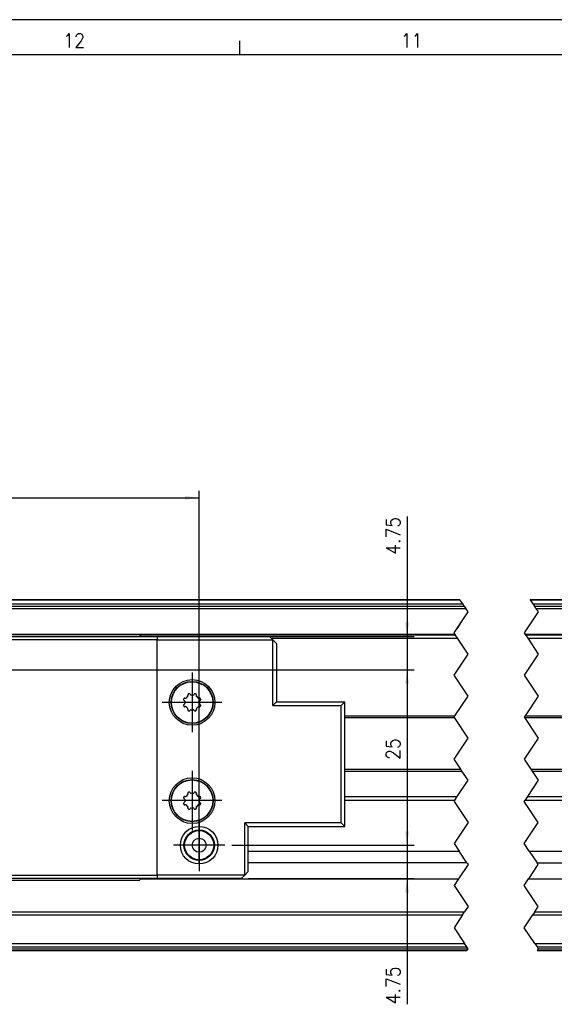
# Model space of a CAD drawing. Header units: inches. Extents: x -381 to 14628, y -418 to 176.
# Tile 8 of 36: x -105 to -29, y 35 to 176. Entities that reach past the tile are written whole.
import ezdxf

# ---------------------------------------------------------------- set-up
doc = ezdxf.new("R2010")
doc.units = ezdxf.units.IN
doc.linetypes.add('DOT_CENTER', pattern=[14, 12, -1, 0, -1])
doc.layers.add('1', color=7, linetype='Continuous')
doc.styles.add('CONVERTER_12', font='txt.shx', dxfattribs={"width": 0.9})
doc.dimstyles.new('ME10_DIM_36', dxfattribs={"dimtxt": 2, "dimasz": 2, "dimexe": 1, "dimexo": 1, "dimgap": 1, "dimtad": 1, "dimdsep": 46, "dimtxsty": 'CONVERTER_12', "dimsah": 1, "dimcen": 0.09, "dimclrd": 2, "dimclre": 2, "dimclrt": 2, "dimadec": 0, "dimazin": 0, "dimtfac": 1, "dimtdec": 4, "dimtix": 1, "dimtmove": 0, "dimatfit": 3, "dimfxl": 1, "dimtolj": 1, "dimtzin": 0, "dimarcsym": 0})
doc.dimstyles.new('ME10_DIM_37', dxfattribs={"dimtxt": 2, "dimasz": 2, "dimexe": 1, "dimexo": 1, "dimgap": 1, "dimtad": 1, "dimdsep": 46, "dimtxsty": 'CONVERTER_12', "dimsah": 1, "dimcen": 0.09, "dimclrd": 2, "dimclre": 2, "dimclrt": 2, "dimadec": 0, "dimazin": 0, "dimtfac": 1, "dimtdec": 4, "dimtix": 1, "dimtmove": 0, "dimatfit": 3, "dimfxl": 1, "dimtolj": 1, "dimtzin": 0, "dimarcsym": 0})
doc.dimstyles.new('ME10_DIM_38', dxfattribs={"dimtxt": 2, "dimasz": 2, "dimexe": 1, "dimexo": 1, "dimgap": 1, "dimtad": 1, "dimdsep": 46, "dimtxsty": 'CONVERTER_12', "dimsah": 1, "dimcen": 0.09, "dimclrd": 2, "dimclre": 2, "dimclrt": 2, "dimadec": 0, "dimazin": 0, "dimtfac": 1, "dimtdec": 4, "dimtix": 1, "dimtmove": 0, "dimatfit": 3, "dimfxl": 1, "dimtolj": 1, "dimtzin": 0, "dimarcsym": 0})
doc.dimstyles.new('ME10_DIM_39', dxfattribs={"dimtxt": 2, "dimasz": 2, "dimexe": 1, "dimexo": 1, "dimgap": 1, "dimtad": 1, "dimdsep": 46, "dimtxsty": 'CONVERTER_12', "dimsah": 1, "dimcen": 0.09, "dimclrd": 2, "dimclre": 2, "dimclrt": 2, "dimadec": 0, "dimazin": 0, "dimtfac": 1, "dimtdec": 4, "dimtix": 1, "dimtmove": 0, "dimatfit": 3, "dimfxl": 1, "dimtolj": 1, "dimtzin": 0, "dimarcsym": 0})

# ---------------------------------------------------------------- blocks, each defined once
blk = doc.blocks.new('CABEZA__67', base_point=(-162.2405752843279, 52.97385732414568))
at = {"color": 7, "linetype": 'Continuous'}
for p, q in [((-149.2394980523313, 87.72385732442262), (-85.24057528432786, 87.72385732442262)), ((-85.24057528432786, 87.22385732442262), (-149.2394980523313, 87.22385732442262)), ((-87.73842082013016, 87.97385732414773), (-106.7384208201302, 87.97385732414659)), ((-87.48842082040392, 87.72385732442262), (-87.73842082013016, 87.97385732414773)), ((-85.24057528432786, 87.72385732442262), (-85.24057528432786, 87.22385732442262)), ((-85.24057528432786, 87.72385732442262), (-69.23773089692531, 87.72385732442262)), ((-85.24057528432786, 87.22385732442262), (-68.73773089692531, 87.22385732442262)), ((-85.24057528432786, 53.72385732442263), (-85.24057528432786, 87.22385732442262)), ((-69.23773089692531, 87.72385732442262), (-68.73773089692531, 87.22385732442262)), ((-68.73773089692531, 77.90670171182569), (-68.73773089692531, 87.22385732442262)), ((-68.23773089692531, 86.72385732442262), (-68.73773089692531, 87.22385732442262)), ((-68.23773089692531, 86.72385732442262), (-68.23773089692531, 78.40670171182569)), ((-81.46207194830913, 78.75583706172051), (-81.46280437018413, 78.73932705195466)), ((-81.46280437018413, 78.73932705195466), (-81.46133952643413, 78.71712551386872)), ((-81.45276480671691, 78.79353440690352), (-81.46207194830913, 78.75583706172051)), ((-81.46133952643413, 78.71712551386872), (-81.45523601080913, 78.69207058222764)), ((-81.45523601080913, 78.69207058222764), (-81.45157390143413, 78.6819387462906)), ((-81.45157390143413, 78.6819387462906), (-81.44498210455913, 78.66846523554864)), ((-81.44498210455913, 78.66846523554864), (-81.39349172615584, 78.61283218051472)), ((-81.41641765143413, 78.8731008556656), (-81.42983456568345, 78.84889290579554)), ((-81.39867835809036, 78.89437789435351), (-81.41641765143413, 78.8731008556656)), ((-81.36881022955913, 78.91751919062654), (-81.39867835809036, 78.89437789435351)), ((-81.3090288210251, 78.55902337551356), (-81.39349172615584, 78.61283218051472)), ((-81.35001140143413, 78.92688808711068), (-81.36881022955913, 78.91751919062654)), ((-81.33438640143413, 78.93241176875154), (-81.35001140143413, 78.92688808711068)), ((-81.26014639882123, 78.93475627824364), (-81.33438640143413, 78.93241176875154)), ((-81.26014639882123, 78.93475627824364), (-81.16237353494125, 78.9130805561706)), ((-81.16237353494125, 78.9130805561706), (-81.09055729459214, 78.94032352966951)), ((-80.85704148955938, 79.1738393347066), (-80.82999187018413, 79.21422634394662)), ((-80.84854655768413, 79.41925869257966), (-80.85147423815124, 79.34342843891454)), ((-80.82979851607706, 79.24565557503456), (-80.85147423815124, 79.34342843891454)), ((-80.83902507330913, 79.44312343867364), (-80.84854655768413, 79.41925869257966)), ((-80.82559733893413, 79.46508083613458), (-80.83902507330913, 79.44312343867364)), ((-80.82999187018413, 79.21422634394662), (-80.82813923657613, 79.2305048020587)), ((-80.82813923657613, 79.2305048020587), (-80.82979851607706, 79.24565557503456)), ((-80.81119304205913, 79.4819570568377), (-80.82559733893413, 79.46508083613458)), ((-80.79874187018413, 79.4929739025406), (-80.81119304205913, 79.4819570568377)), ((-80.76561086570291, 79.51311660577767), (-80.79874187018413, 79.4929739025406)), ((-80.68350749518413, 79.54363308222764), (-80.71025236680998, 79.53604684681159)), ((-80.65605885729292, 79.5461788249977), (-80.68350749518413, 79.54363308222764)), ((-80.61856608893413, 79.54142055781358), (-80.65605885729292, 79.5461788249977)), ((-80.59879069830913, 79.53476772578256), (-80.61856608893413, 79.54142055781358)), ((-80.58365397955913, 79.5275350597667), (-80.59879069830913, 79.53476772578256)), ((-80.52955014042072, 79.4767737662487), (-80.58365397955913, 79.5275350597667)), ((-80.52955014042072, 79.4767737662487), (-80.47574133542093, 79.39231086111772)), ((-80.47574133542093, 79.39231086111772), (-80.40569589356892, 79.36079280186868)), ((-80.07545467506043, 79.36079280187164), (-80.0054092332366, 79.39231086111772)), ((-80.0054092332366, 79.39231086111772), (-79.9516004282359, 79.47677376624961)), ((-79.89590983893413, 79.5283742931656), (-79.9516004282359, 79.47677376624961)), ((-79.88248210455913, 79.53475246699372), (-79.89590983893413, 79.5283742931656)), ((-79.87247233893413, 79.53853664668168), (-79.88248210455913, 79.53475246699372)), ((-79.84732585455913, 79.54451809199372), (-79.87247233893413, 79.53853664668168)), ((-79.82510905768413, 79.54618130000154), (-79.84732585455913, 79.54451809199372)), ((-79.80850749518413, 79.54526577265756), (-79.82510905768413, 79.54618130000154)), ((-79.77089820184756, 79.53604684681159), (-79.80850749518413, 79.54526577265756)), ((-79.69131999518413, 79.49964199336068), (-79.71553970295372, 79.51311660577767)), ((-79.67005471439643, 79.48196039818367), (-79.69131999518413, 79.49964199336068)), ((-79.64688640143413, 79.4520956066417), (-79.67005471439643, 79.48196039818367)), ((-79.65135205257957, 79.24565557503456), (-79.6530113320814, 79.2305048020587)), ((-79.6530113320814, 79.2305048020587), (-79.65103679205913, 79.21422634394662)), ((-79.6296763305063, 79.34342843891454), (-79.65135205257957, 79.24565557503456)), ((-79.65103679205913, 79.21422634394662), (-79.62410907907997, 79.17383933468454)), ((-79.63760905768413, 79.43332729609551), (-79.64688640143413, 79.4520956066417)), ((-79.63199382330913, 79.41756496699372), (-79.63760905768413, 79.43332729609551)), ((-79.6296763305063, 79.34342843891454), (-79.63199382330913, 79.41756496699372)), ((-79.39059327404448, 78.94032352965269), (-79.31877703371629, 78.9130805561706)), ((-79.31877703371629, 78.9130805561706), (-79.2210041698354, 78.93475627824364)), ((-79.14517741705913, 78.9319082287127), (-79.2210041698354, 78.93475627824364)), ((-79.08765884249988, 78.61283218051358), (-79.17212174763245, 78.55902337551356)), ((-79.12125163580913, 78.92240200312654), (-79.14517741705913, 78.9319082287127)), ((-79.09927897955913, 78.90891323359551), (-79.12125163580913, 78.92240200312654)), ((-79.08243327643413, 78.89438686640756), (-79.09927897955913, 78.90891323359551)), ((-79.08765884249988, 78.61283218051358), (-79.03677897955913, 78.66690883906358)), ((-79.07144694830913, 78.88207302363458), (-79.08243327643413, 78.89438686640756)), ((-79.05131600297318, 78.84889290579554), (-79.07144694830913, 78.88207302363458)), ((-79.03677897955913, 78.66690883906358), (-79.02969890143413, 78.68196926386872)), ((-79.02969890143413, 78.68196926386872), (-79.02310710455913, 78.70186672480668)), ((-79.02090983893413, 78.76688442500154), (-79.0283857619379, 78.79353440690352)), ((-79.02310710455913, 78.70186672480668), (-79.0182537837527, 78.73934089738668)), ((-79.0182537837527, 78.73934089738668), (-79.02090983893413, 78.76688442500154)), ((-81.45816569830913, 77.9458547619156), (-81.46289678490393, 77.90837375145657)), ((-81.46289678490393, 77.90837375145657), (-81.46036296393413, 77.88082180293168)), ((-81.46036296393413, 77.88082180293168), (-81.45276480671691, 77.85418024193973)), ((-81.45157390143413, 77.96575222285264), (-81.45816569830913, 77.9458547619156)), ((-81.44424968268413, 77.98079738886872), (-81.45157390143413, 77.96575222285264)), ((-81.39349172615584, 78.03488246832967), (-81.44424968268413, 77.98079738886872)), ((-81.42983456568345, 77.79882174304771), (-81.40958171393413, 77.7656484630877)), ((-81.40958171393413, 77.7656484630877), (-81.39859538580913, 77.75333462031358)), ((-81.39859538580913, 77.75333462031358), (-81.38174968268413, 77.7387929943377)), ((-81.39349172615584, 78.03488246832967), (-81.3090288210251, 78.08869127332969)), ((-81.38174968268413, 77.7387929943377), (-81.35977702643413, 77.72531948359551)), ((-81.35977702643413, 77.72531948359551), (-81.33609538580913, 77.71581325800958)), ((-81.33609538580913, 77.71581325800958), (-81.26014639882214, 77.71295837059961)), ((-81.27663979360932, 78.49998597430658), (-81.3090288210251, 78.55902337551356)), ((-81.3090288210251, 78.08869127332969), (-81.27663979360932, 78.14772867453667)), ((-81.27751076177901, 78.4889779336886), (-81.27663979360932, 78.49998597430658)), ((-81.27663979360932, 78.14772867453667), (-81.27751076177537, 78.1587367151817)), ((-81.16237353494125, 77.73463409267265), (-81.26014639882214, 77.71295837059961)), ((-81.09055729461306, 77.70739111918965), (-81.16237353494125, 77.73463409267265)), ((-80.82999187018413, 77.43347988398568), (-80.85704148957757, 77.4738753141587)), ((-80.85147423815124, 77.3042862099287), (-80.82979851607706, 77.40205907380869)), ((-80.85147423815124, 77.3042862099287), (-80.84903483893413, 77.23015651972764)), ((-80.84903483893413, 77.23015651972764), (-80.84366374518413, 77.21439419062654)), ((-80.84366374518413, 77.21439419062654), (-80.83414226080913, 77.1956106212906)), ((-80.83414226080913, 77.1956106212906), (-80.81109585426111, 77.16575425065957)), ((-80.82813923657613, 77.41720984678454), (-80.82999187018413, 77.43347988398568)), ((-80.82979851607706, 77.40205907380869), (-80.82813923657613, 77.41720984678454)), ((-80.47574133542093, 77.25540378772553), (-80.52955014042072, 77.17094088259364)), ((-80.4056958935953, 77.28692184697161), (-80.47574133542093, 77.25540378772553)), ((-80.0054092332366, 77.25540378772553), (-80.07545467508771, 77.28692184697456)), ((-79.9516004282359, 77.17094088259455), (-80.0054092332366, 77.25540378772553)), ((-79.67007976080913, 77.16576442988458), (-79.65543132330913, 77.1826406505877)), ((-79.65543132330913, 77.1826406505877), (-79.64200358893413, 77.20458278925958)), ((-79.65103679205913, 77.43347988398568), (-79.6530113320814, 77.41720984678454)), ((-79.6530113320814, 77.41720984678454), (-79.65135205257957, 77.40205907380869)), ((-79.65135205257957, 77.40205907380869), (-79.6296763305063, 77.3042862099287)), ((-79.62410907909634, 77.47387531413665), (-79.65103679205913, 77.43347988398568)), ((-79.64200358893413, 77.20458278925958), (-79.63248210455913, 77.22844753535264)), ((-79.63248210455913, 77.22844753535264), (-79.6296763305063, 77.3042862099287)), ((-79.31877703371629, 77.73463409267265), (-79.3905932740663, 77.70739111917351)), ((-79.2210041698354, 77.71295837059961), (-79.31877703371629, 77.73463409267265)), ((-79.2210041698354, 77.71295837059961), (-79.14688640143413, 77.71530971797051)), ((-79.17212174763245, 78.55902337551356), (-79.20451077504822, 78.49998597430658)), ((-79.20451077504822, 78.49998597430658), (-79.20363980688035, 78.48897793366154)), ((-79.20363980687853, 78.15873671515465), (-79.20451077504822, 78.14772867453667)), ((-79.20451077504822, 78.14772867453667), (-79.17212174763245, 78.08869127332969)), ((-79.17212174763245, 78.08869127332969), (-79.08765884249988, 78.03488246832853)), ((-79.14688640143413, 77.71530971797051), (-79.13101726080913, 77.72083339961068)), ((-79.13101726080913, 77.72083339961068), (-79.11221843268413, 77.73020229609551)), ((-79.11221843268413, 77.73020229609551), (-79.08247221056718, 77.75333675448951)), ((-79.03604655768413, 77.97924099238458), (-79.08765884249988, 78.03488246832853)), ((-79.08247221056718, 77.75333675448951), (-79.06485515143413, 77.77462063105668)), ((-79.06485515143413, 77.77462063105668), (-79.05131600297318, 77.79882174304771)), ((-79.02969890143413, 77.96578274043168), (-79.03604655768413, 77.97924099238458)), ((-79.02579265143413, 77.95565090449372), (-79.02969890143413, 77.96578274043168)), ((-79.0283857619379, 77.85418024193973), (-79.01920085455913, 77.89188442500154)), ((-79.01993327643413, 77.93059597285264), (-79.02579265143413, 77.95565090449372)), ((-79.01822429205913, 77.90837917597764), (-79.01993327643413, 77.93059597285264)), ((-79.01920085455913, 77.89188442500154), (-79.01822429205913, 77.90837917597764)), ((-68.23773089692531, 78.40670171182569), (-68.73773089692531, 77.90670171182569)), ((-68.73773089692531, 77.90670171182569), (-58.99272974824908, 77.90670171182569)), ((-68.23773089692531, 78.40670171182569), (-58.49272974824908, 78.40670171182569)), ((-58.49272974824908, 78.40670171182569), (-58.99272974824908, 77.90670171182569)), ((-58.99272974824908, 61.14101293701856), (-58.99272974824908, 77.90670171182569)), ((-58.49272974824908, 60.64101293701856), (-58.49272974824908, 78.40670171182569)), ((-80.81109585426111, 77.16575425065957), (-80.78970866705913, 77.14807949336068)), ((-80.78970866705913, 77.14807949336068), (-80.76561086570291, 77.13459804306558)), ((-80.71025236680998, 77.11166780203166), (-80.67252116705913, 77.10244045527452)), ((-80.67252116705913, 77.10244045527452), (-80.65616374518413, 77.10154018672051)), ((-80.65616374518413, 77.10154018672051), (-80.63394694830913, 77.10318813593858)), ((-80.63394694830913, 77.10318813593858), (-80.60880046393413, 77.1091848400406)), ((-80.60880046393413, 77.1091848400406), (-80.59854655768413, 77.11295376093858)), ((-80.59854655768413, 77.11295376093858), (-80.58511882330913, 77.1193319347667)), ((-80.58511882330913, 77.1193319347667), (-80.52955014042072, 77.17094088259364)), ((-79.9516004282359, 77.17094088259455), (-79.89761882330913, 77.12018642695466)), ((-79.89761882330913, 77.12018642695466), (-79.88248210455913, 77.11293850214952)), ((-79.88248210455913, 77.11293850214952), (-79.86246257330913, 77.10628567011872)), ((-79.86246257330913, 77.10628567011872), (-79.82509171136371, 77.10153582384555)), ((-79.82509171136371, 77.10153582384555), (-79.79752116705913, 77.10408840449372)), ((-79.79752116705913, 77.10408840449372), (-79.77089820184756, 77.11166780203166)), ((-79.71553970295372, 77.13459804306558), (-79.68228679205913, 77.1547323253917)), ((-79.68228679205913, 77.1547323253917), (-79.67007976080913, 77.16576442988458)), ((-81.46207194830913, 64.75583658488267), (-81.46280437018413, 64.73932657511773)), ((-81.46280437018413, 64.73932657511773), (-81.46133952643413, 64.71712503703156)), ((-81.45276480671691, 64.79353440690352), (-81.46207194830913, 64.75583658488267)), ((-81.46133952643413, 64.71712503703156), (-81.45523601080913, 64.69207010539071)), ((-81.45523601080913, 64.69207010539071), (-81.45157390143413, 64.68193826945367)), ((-81.45157390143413, 64.68193826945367), (-81.44498210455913, 64.6684647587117)), ((-81.44498210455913, 64.6684647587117), (-81.39349172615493, 64.61283218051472)), ((-81.41641765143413, 64.87310037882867), (-81.42983456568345, 64.84889290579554)), ((-81.39867835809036, 64.89437789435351), (-81.41641765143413, 64.87310037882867)), ((-81.36881022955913, 64.9175187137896), (-81.39867835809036, 64.89437789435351)), ((-81.3090288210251, 64.55902337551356), (-81.39349172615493, 64.61283218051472)), ((-81.35001140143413, 64.92688761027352), (-81.36881022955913, 64.9175187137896)), ((-81.33438640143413, 64.9324112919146), (-81.35001140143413, 64.92688761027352)), ((-81.26014639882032, 64.93475627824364), (-81.33438640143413, 64.9324112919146)), ((-81.27663979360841, 64.49998597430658), (-81.3090288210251, 64.55902337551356)), ((-81.26014639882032, 64.93475627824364), (-81.16237353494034, 64.9130805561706)), ((-81.16237353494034, 64.9130805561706), (-81.09055729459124, 64.94032352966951)), ((-80.85704148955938, 65.1738393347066), (-80.82999187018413, 65.21422586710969)), ((-80.84854655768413, 65.41925821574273), (-80.85147423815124, 65.34342843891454)), ((-80.82979851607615, 65.24565557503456), (-80.85147423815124, 65.34342843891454)), ((-80.83902507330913, 65.4431229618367), (-80.84854655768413, 65.41925821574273)), ((-80.82559733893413, 65.46508035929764), (-80.83902507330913, 65.4431229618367)), ((-80.82999187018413, 65.21422586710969), (-80.82813923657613, 65.2305048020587)), ((-80.82813923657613, 65.2305048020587), (-80.82979851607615, 65.24565557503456)), ((-80.81119304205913, 65.48195658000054), (-80.82559733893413, 65.46508035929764)), ((-80.79874187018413, 65.49297342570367), (-80.81119304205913, 65.48195658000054)), ((-80.765610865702, 65.51311660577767), (-80.79874187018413, 65.49297342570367)), ((-80.68350749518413, 65.54363260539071), (-80.71025236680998, 65.53604684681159)), ((-80.65605885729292, 65.5461788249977), (-80.68350749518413, 65.54363260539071)), ((-80.61856608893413, 65.54142008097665), (-80.65605885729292, 65.5461788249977)), ((-80.59879069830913, 65.53476724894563), (-80.61856608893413, 65.54142008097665)), ((-80.58365397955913, 65.52753458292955), (-80.59879069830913, 65.53476724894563)), ((-80.52955014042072, 65.4767737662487), (-80.58365397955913, 65.52753458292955)), ((-80.52955014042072, 65.4767737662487), (-80.47574133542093, 65.39231086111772)), ((-80.47574133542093, 65.39231086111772), (-80.40569589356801, 65.36079280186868)), ((-80.07545467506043, 65.36079280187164), (-80.0054092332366, 65.39231086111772)), ((-80.0054092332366, 65.39231086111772), (-79.951600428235, 65.47677376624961)), ((-79.89590983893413, 65.52837381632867), (-79.951600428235, 65.47677376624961)), ((-79.88248210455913, 65.53475199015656), (-79.89590983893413, 65.52837381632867)), ((-79.87247233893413, 65.53853616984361), (-79.88248210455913, 65.53475199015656)), ((-79.84732585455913, 65.54451761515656), (-79.87247233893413, 65.53853616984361)), ((-79.82510905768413, 65.5461808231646), (-79.84732585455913, 65.54451761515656)), ((-79.80850749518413, 65.54526529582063), (-79.82510905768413, 65.5461808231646)), ((-79.77089820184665, 65.53604684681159), (-79.80850749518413, 65.54526529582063)), ((-79.69131999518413, 65.49964151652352), (-79.71553970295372, 65.51311660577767)), ((-79.67005471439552, 65.48196039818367), (-79.69131999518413, 65.49964151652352)), ((-79.64688640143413, 65.45209512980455), (-79.67005471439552, 65.48196039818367)), ((-79.65135205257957, 65.24565557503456), (-79.6530113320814, 65.2305048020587)), ((-79.6530113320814, 65.2305048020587), (-79.65103679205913, 65.21422586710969)), ((-79.62967633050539, 65.34342843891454), (-79.65135205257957, 65.24565557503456)), ((-79.65103679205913, 65.21422586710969), (-79.62410907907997, 65.17383933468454)), ((-79.63760905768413, 65.43332681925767), (-79.64688640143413, 65.45209512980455)), ((-79.63199382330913, 65.41756449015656), (-79.63760905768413, 65.43332681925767)), ((-79.62967633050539, 65.34342843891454), (-79.63199382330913, 65.41756449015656)), ((-79.39059327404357, 64.94032352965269), (-79.31877703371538, 64.9130805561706)), ((-79.31877703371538, 64.9130805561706), (-79.22100416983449, 64.93475627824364)), ((-79.14517741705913, 64.93190775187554), (-79.22100416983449, 64.93475627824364)), ((-79.17212174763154, 64.55902337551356), (-79.20451077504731, 64.49998597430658)), ((-79.08765884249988, 64.61283218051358), (-79.17212174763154, 64.55902337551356)), ((-79.12125163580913, 64.9224015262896), (-79.14517741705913, 64.93190775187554)), ((-79.09927897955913, 64.90891275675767), (-79.12125163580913, 64.9224015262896)), ((-79.08243327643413, 64.89438638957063), (-79.09927897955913, 64.90891275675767)), ((-79.08765884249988, 64.61283218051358), (-79.03677897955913, 64.66690836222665)), ((-79.07144694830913, 64.88207254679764), (-79.08243327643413, 64.89438638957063)), ((-79.05131600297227, 64.84889290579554), (-79.07144694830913, 64.88207254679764)), ((-79.03677897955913, 64.66690836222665), (-79.02969890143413, 64.68196878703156)), ((-79.02969890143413, 64.68196878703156), (-79.02310710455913, 64.70186624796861)), ((-79.02090983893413, 64.7668839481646), (-79.0283857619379, 64.79353440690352)), ((-79.02310710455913, 64.70186624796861), (-79.0182537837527, 64.73934089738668)), ((-79.0182537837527, 64.73934089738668), (-79.02090983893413, 64.7668839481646)), ((-81.45816569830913, 63.94585428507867), (-81.46289678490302, 63.90837375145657)), ((-81.46289678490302, 63.90837375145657), (-81.46036296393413, 63.88082132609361)), ((-81.46036296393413, 63.88082132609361), (-81.45276480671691, 63.85418024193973)), ((-81.45157390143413, 63.96575174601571), (-81.45816569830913, 63.94585428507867)), ((-81.44424968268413, 63.98079691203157), (-81.45157390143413, 63.96575174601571)), ((-81.39349172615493, 64.03488246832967), (-81.44424968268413, 63.98079691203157)), ((-81.42983456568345, 63.79882174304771), (-81.40958171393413, 63.76564798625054)), ((-81.40958171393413, 63.76564798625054), (-81.39859538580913, 63.75333414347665)), ((-81.39859538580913, 63.75333414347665), (-81.38174968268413, 63.73879251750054)), ((-81.39349172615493, 64.03488246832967), (-81.3090288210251, 64.08869127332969)), ((-81.38174968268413, 63.73879251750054), (-81.35977702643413, 63.72531900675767)), ((-81.35977702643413, 63.72531900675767), (-81.33609538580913, 63.71581278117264)), ((-81.33609538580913, 63.71581278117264), (-81.26014639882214, 63.71295837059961)), ((-81.3090288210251, 64.08869127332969), (-81.27663979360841, 64.14772867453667)), ((-81.27751076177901, 64.4889779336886), (-81.27663979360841, 64.49998597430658)), ((-81.27663979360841, 64.14772867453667), (-81.27751076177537, 64.1587367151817)), ((-81.16237353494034, 63.73463409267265), (-81.26014639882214, 63.71295837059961)), ((-81.09055729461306, 63.70739111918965), (-81.16237353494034, 63.73463409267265)), ((-80.82999187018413, 63.43347940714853), (-80.85704148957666, 63.4738753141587)), ((-80.85147423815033, 63.30428620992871), (-80.82979851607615, 63.40205907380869)), ((-80.85147423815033, 63.30428620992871), (-80.84903483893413, 63.23015604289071)), ((-80.84903483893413, 63.23015604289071), (-80.84366374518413, 63.21439371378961)), ((-80.84366374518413, 63.21439371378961), (-80.83414226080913, 63.19561014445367)), ((-80.83414226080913, 63.19561014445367), (-80.81109585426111, 63.16575425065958)), ((-80.82813923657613, 63.41720984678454), (-80.82999187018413, 63.43347940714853)), ((-80.82979851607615, 63.40205907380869), (-80.82813923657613, 63.41720984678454)), ((-80.81109585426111, 63.16575425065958), (-80.78970866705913, 63.14807901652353)), ((-80.78970866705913, 63.14807901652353), (-80.765610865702, 63.13459804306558)), ((-80.58511882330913, 63.11933145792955), (-80.52955014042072, 63.17094088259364)), ((-80.47574133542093, 63.25540378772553), (-80.52955014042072, 63.17094088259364)), ((-80.4056958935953, 63.28692184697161), (-80.47574133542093, 63.25540378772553)), ((-80.0054092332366, 63.25540378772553), (-80.07545467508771, 63.28692184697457)), ((-79.951600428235, 63.17094088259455), (-80.0054092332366, 63.25540378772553)), ((-79.951600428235, 63.17094088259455), (-79.89761882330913, 63.12018595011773)), ((-79.71553970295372, 63.13459804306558), (-79.68228679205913, 63.15473184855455)), ((-79.68228679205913, 63.15473184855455), (-79.67007976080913, 63.16576395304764)), ((-79.67007976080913, 63.16576395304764), (-79.65543132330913, 63.18264017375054)), ((-79.65543132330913, 63.18264017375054), (-79.64200358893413, 63.20458231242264)), ((-79.65103679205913, 63.43347940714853), (-79.6530113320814, 63.41720984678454)), ((-79.6530113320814, 63.41720984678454), (-79.65135205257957, 63.40205907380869)), ((-79.65135205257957, 63.40205907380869), (-79.62967633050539, 63.30428620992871)), ((-79.62410907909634, 63.47387531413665), (-79.65103679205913, 63.43347940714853)), ((-79.64200358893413, 63.20458231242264), (-79.63248210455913, 63.22844705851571)), ((-79.63248210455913, 63.22844705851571), (-79.62967633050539, 63.30428620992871)), ((-79.31877703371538, 63.73463409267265), (-79.3905932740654, 63.70739111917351)), ((-79.2210041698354, 63.71295837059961), (-79.31877703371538, 63.73463409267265)), ((-79.2210041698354, 63.71295837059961), (-79.14688640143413, 63.71530924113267)), ((-79.20451077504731, 64.49998597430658), (-79.20363980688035, 64.48897793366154)), ((-79.20363980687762, 64.15873671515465), (-79.20451077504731, 64.14772867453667)), ((-79.20451077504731, 64.14772867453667), (-79.17212174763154, 64.08869127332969)), ((-79.17212174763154, 64.08869127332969), (-79.08765884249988, 64.03488246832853)), ((-79.14688640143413, 63.71530924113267), (-79.13101726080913, 63.72083292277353)), ((-79.13101726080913, 63.72083292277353), (-79.11221843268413, 63.73020181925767)), ((-79.11221843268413, 63.73020181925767), (-79.08247221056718, 63.75333675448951)), ((-79.03604655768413, 63.97924051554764), (-79.08765884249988, 64.03488246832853)), ((-79.08247221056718, 63.75333675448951), (-79.06485515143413, 63.77462015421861)), ((-79.06485515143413, 63.77462015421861), (-79.05131600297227, 63.79882174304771)), ((-79.02969890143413, 63.96578226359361), (-79.03604655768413, 63.97924051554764)), ((-79.02579265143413, 63.95565042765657), (-79.02969890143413, 63.96578226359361)), ((-79.0283857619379, 63.85418024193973), (-79.01920085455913, 63.89188394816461)), ((-79.01993327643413, 63.93059549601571), (-79.02579265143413, 63.95565042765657)), ((-79.01822429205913, 63.90837869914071), (-79.01993327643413, 63.93059549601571)), ((-79.01920085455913, 63.89188394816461), (-79.01822429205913, 63.90837869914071)), ((-80.71025236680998, 63.11166780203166), (-80.67252116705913, 63.10243997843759)), ((-80.67252116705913, 63.10243997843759), (-80.65616374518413, 63.10153970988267)), ((-80.65616374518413, 63.10153970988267), (-80.63394694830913, 63.10318765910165)), ((-80.63394694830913, 63.10318765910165), (-80.60880046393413, 63.10918436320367)), ((-80.60880046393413, 63.10918436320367), (-80.59854655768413, 63.11295328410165)), ((-80.59854655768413, 63.11295328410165), (-80.58511882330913, 63.11933145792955)), ((-79.89761882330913, 63.12018595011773), (-79.88248210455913, 63.11293802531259)), ((-79.88248210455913, 63.11293802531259), (-79.86246257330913, 63.10628519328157)), ((-79.86246257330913, 63.10628519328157), (-79.82509171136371, 63.10153582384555)), ((-79.82509171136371, 63.10153582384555), (-79.79752116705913, 63.10408792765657)), ((-79.79752116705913, 63.10408792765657), (-79.77089820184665, 63.11166780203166)), ((-72.74057528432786, 61.14101293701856), (-72.24057528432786, 60.64101293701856)), ((-72.74057528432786, 53.72385732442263), (-72.74057528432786, 61.14101293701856)), ((-58.99272974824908, 61.14101293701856), (-72.74057528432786, 61.14101293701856)), ((-72.24057528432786, 54.47170285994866), (-72.24057528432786, 60.64101293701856)), ((-72.24057528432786, 54.22385732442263), (-72.24057528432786, 60.64101293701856)), ((-72.24057528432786, 60.64101293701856), (-58.49272974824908, 60.64101293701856)), ((-58.49272974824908, 60.64101293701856), (-58.99272974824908, 61.14101293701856)), ((-149.2394980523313, 53.72385732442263), (-85.24057528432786, 53.72385732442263)), ((-85.24057528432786, 53.72385732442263), (-85.24057528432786, 53.22385732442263)), ((-72.74057528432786, 53.72385732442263), (-85.24057528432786, 53.72385732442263)), ((-72.74057528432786, 53.72385732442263), (-73.24057528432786, 53.22385732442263)), ((-72.74057528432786, 53.72385732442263), (-72.24057528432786, 54.22385732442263)), ((-85.24057528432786, 53.22385732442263), (-149.2394980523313, 53.22385732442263)), ((-106.7384208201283, 52.97385732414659), (-87.73842082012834, 52.97385732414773)), ((-87.48842081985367, 53.22385732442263), (-87.73842082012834, 52.97385732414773)), ((-73.24057528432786, 53.22385732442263), (-85.24057528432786, 53.22385732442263))]:
    blk.add_line(p, q, dxfattribs=at)
for centre, radius in [((-80.24057528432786, 78.32385732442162), 3.25), ((-80.24057528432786, 78.32385732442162), 3), ((-80.24057528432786, 78.32385732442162), 2.948945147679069), ((-80.24057528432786, 64.32385732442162), 3.25), ((-80.24057528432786, 64.32385732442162), 3), ((-80.24057528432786, 64.32385732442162), 2.948945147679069), ((-79.24057528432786, 57.97385732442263), 2.675000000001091), ((-79.24057528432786, 57.97385732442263), 2.171031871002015), ((-79.24057528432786, 57.97385732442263), 2.074999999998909), ((-79.24057528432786, 57.97385732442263), 1)]:
    blk.add_circle(centre, radius, dxfattribs=at)
for centre, radius, start, end in [((-80.24057528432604, 78.32385732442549), 1.29999999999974, 156.1794443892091, 158.8205556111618), ((-80.2405752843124, 78.323857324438), 1.049999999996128, 125.9522396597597, 144.0477603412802), ((-80.2405752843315, 78.32385732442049), 1.300000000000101, 111.1794443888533, 113.82055561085), ((-80.24057528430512, 78.32385732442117), 1.049999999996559, 80.95223965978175, 99.04776034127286), ((-80.24057528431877, 78.32385732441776), 1.300000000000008, 66.1794443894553, 68.82055561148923), ((-80.24057528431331, 78.32385732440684), 1.049999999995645, 35.95223965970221, 54.04776034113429), ((-80.24057528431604, 78.32385732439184), 1.30000000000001, 21.17944439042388, 23.82055561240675), ((-80.24057528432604, 78.32385732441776), 1.299999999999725, 201.1794443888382, 203.8205556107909), ((-80.24057528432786, 78.32385732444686), 1.049999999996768, 170.9522396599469, 189.0477603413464), ((-80.24057528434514, 78.32385732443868), 1.049999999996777, 215.9522396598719, 234.0477603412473), ((-80.2405752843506, 78.32385732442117), 1.049999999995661, 260.952239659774, 279.0477603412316), ((-80.24057528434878, 78.3238573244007), 1.049999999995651, 305.9522396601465, 324.0477603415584), ((-80.24057528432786, 78.32385732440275), 1.049999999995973, 350.9522396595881, 9.04776034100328), ((-80.24057528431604, 78.32385732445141), 1.300000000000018, 336.1794443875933, 338.8205556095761), ((-80.2405752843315, 78.32385732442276), 1.300000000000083, 246.17944438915, 248.8205556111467), ((-80.24057528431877, 78.32385732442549), 1.300000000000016, 291.1794443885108, 293.8205556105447), ((-80.24057528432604, 64.32385732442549), 1.29999999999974, 156.1794443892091, 158.8205556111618), ((-80.24057528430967, 64.3238573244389), 1.049999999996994, 125.9522396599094, 144.0477603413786), ((-80.24057528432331, 64.32385732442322), 1.300000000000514, 111.1794443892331, 113.8205556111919), ((-80.24057528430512, 64.32385732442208), 1.049999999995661, 80.95223965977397, 99.04776034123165), ((-80.24057528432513, 64.32385732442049), 1.300000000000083, 66.17944438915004, 68.82055561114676), ((-80.24057528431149, 64.32385732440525), 1.049999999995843, 35.95223965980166, 54.04776034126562), ((-80.2405752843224, 64.32385732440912), 1.299999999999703, 21.17944438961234, 23.8205556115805), ((-80.24057528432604, 64.32385732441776), 1.299999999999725, 201.1794443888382, 203.8205556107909), ((-80.24057528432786, 64.32385732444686), 1.049999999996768, 170.9522396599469, 189.0477603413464), ((-80.24057528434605, 64.3238573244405), 1.049999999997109, 215.9522396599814, 234.0477603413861), ((-80.2405752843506, 64.32385732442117), 1.049999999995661, 260.952239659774, 279.0477603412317), ((-80.24057528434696, 64.32385732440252), 1.049999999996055, 305.9522396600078, 324.0477603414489), ((-80.24057528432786, 64.32385732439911), 1.049999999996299, 350.952239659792, 9.04776034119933), ((-80.2405752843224, 64.32385732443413), 1.299999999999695, 336.1794443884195, 338.8205556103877), ((-80.24057528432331, 64.32385732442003), 1.300000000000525, 246.1794443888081, 248.8205556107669), ((-80.24057528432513, 64.32385732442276), 1.300000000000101, 291.1794443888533, 293.82055561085)]:
    blk.add_arc(centre, radius, start, end, dxfattribs=at)
at = {"layer": '1', "color": 2, "linetype": 'DOT_CENTER'}
for p, q in [((-80.24057528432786, 82.57385732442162), (-80.24057528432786, 74.07385732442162)), ((-75.99057528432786, 78.32385732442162), (-84.49057528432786, 78.32385732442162)), ((-80.24057528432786, 68.57385732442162), (-80.24057528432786, 60.07385732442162)), ((-75.99057528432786, 64.32385732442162), (-84.49057528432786, 64.32385732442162)), ((-79.24057528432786, 61.6488573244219), (-79.24057528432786, 54.29885732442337)), ((-75.56557528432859, 57.97385732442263), (-82.91557528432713, 57.97385732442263))]:
    blk.add_line(p, q, dxfattribs=at)
blk = doc.blocks.new('Modulo_izq__K__1__68', base_point=(-228.7933707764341, 42.97385638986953))
at = {"color": 7, "linetype": 'Continuous'}
for p, q in [((-194.738420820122, 92.97385732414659), (-42.08377512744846, 92.97385732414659)), ((-194.738420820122, 92.95676947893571), (-42.07238323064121, 92.95676947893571)), ((-32.08377512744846, 92.97385732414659), (-10.73843249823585, 92.97385732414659)), ((-32.07238323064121, 92.95676947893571), (-10.73841898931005, 92.95676947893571)), ((-194.738420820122, 92.35277231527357), (-41.66971845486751, 92.35277231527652)), ((-194.738420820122, 92.0274801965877), (-41.45285703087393, 92.0274801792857)), ((-194.738420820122, 91.70264670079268), (-41.23630137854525, 91.70264670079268)), ((-31.66971845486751, 92.35277231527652), (-10.73841235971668, 92.3527723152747)), ((-31.45285700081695, 92.02748013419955), (-10.73842845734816, 92.02748013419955)), ((-31.23630137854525, 91.70264670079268), (-10.73842808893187, 91.70264670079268)), ((-42.76215098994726, 87.9914211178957), (-187.2384246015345, 87.9914211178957)), ((-87.73844932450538, 87.97385732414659), (-42.75044179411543, 87.97385732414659)), ((-68.98765179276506, 87.47385732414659), (-42.41710846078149, 87.47385732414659)), ((-8.73842082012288, 87.9914211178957), (-32.76215098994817, 87.9914211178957)), ((-32.75044182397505, 87.9738573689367), (-8.73842082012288, 87.97385732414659)), ((-32.41710846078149, 87.47385732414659), (-8.73842082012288, 87.47385732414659)), ((-58.49284113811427, 76.40687002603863), (-42.79509895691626, 76.40687002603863)), ((-58.49283094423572, 76.15687046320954), (-42.87247233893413, 76.15687046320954)), ((-32.87247233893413, 76.15687046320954), (-8.73843913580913, 76.15687046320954)), ((-32.79509895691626, 76.40687002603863), (-8.73842082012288, 76.40687002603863)), ((-58.49283034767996, 68.79084465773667), (-41.96182780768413, 68.79084465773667)), ((-31.96182780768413, 68.79084465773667), (-8.73843913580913, 68.79084465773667)), ((-58.4928368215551, 68.54084462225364), (-41.79509999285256, 68.54084462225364)), ((-31.79509999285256, 68.54084462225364), (-8.73842082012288, 68.54084462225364)), ((-58.49290422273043, 64.91212667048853), (-42.45826119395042, 64.91212667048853)), ((-32.45826119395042, 64.91212667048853), (-8.73842082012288, 64.91212667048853)), ((-58.49283418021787, 64.41212711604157), (-42.79160372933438, 64.41212712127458)), ((-32.79166179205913, 64.41212711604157), (-8.73843913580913, 64.41212711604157)), ((-72.23834820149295, 57.14566568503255), (-42.19831403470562, 57.14566568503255)), ((-32.19831403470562, 57.14566568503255), (-8.73842082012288, 57.14566568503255)), ((-41.08620464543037, 55.47742138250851), (-72.23843898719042, 55.47742138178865)), ((-31.08620443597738, 55.47742137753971), (-8.73843913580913, 55.47742138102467)), ((-87.55191372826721, 53.16029722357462), (-42.29281415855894, 53.16029722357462)), ((-87.52084041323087, 53.19150753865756), (-42.27200728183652, 53.19150753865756)), ((-32.29281415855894, 53.16029722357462), (-8.73842082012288, 53.16029722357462)), ((-32.27200728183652, 53.19150753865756), (-8.73842082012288, 53.19150753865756)), ((-187.2383277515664, 48.4763759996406), (-41.41542841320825, 48.47637584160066)), ((-187.2383241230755, 48.04290367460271), (-41.70440985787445, 48.04290367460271)), ((-31.70440985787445, 48.04290367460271), (-8.78842082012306, 48.04290367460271)), ((-31.41542841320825, 48.47637584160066), (-8.78842082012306, 48.47637582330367)), ((-187.2384194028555, 43.97385638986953), (-41.41710783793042, 43.97385638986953)), ((-31.41710783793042, 43.97385638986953), (-8.78842082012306, 43.97385638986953)), ((-194.738420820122, 43.47385638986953), (-41.08377450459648, 43.47385638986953)), ((-194.738420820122, 43.22385638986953), (-40.91710804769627, 43.22385638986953)), ((-194.738420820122, 42.97385638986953), (-41.08377471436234, 42.97385638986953)), ((-31.08377450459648, 43.47385638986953), (-8.78842082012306, 43.47385638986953)), ((-31.08377471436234, 42.97385638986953), (-8.78842082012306, 42.97385638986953)), ((-30.91710783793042, 43.22385638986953), (-8.78842082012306, 43.22385638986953))]:
    blk.add_line(p, q, dxfattribs=at)
at = {"color": 2, "linetype": 'DOT_CENTER'}
for p, q in [((-42.07238323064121, 92.95676947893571), (-42.08377512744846, 92.97385732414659)), ((-41.66971845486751, 92.35277231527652), (-42.07238323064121, 92.95676947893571)), ((-32.08377512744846, 92.97385732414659), (-32.07238323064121, 92.95676947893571)), ((-32.07238323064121, 92.95676947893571), (-31.66971845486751, 92.35277231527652)), ((-42.91710794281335, 88.22385654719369), (-40.91710794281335, 91.22385654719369)), ((-41.45285703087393, 92.0274801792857), (-41.66971845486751, 92.35277231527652)), ((-41.45285703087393, 92.0274801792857), (-41.23630137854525, 91.70264670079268)), ((-40.91710794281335, 91.22385654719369), (-41.23630137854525, 91.70264670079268)), ((-30.91710794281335, 91.22385654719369), (-32.91710794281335, 88.22385654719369)), ((-31.66971845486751, 92.35277231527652), (-31.45285700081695, 92.02748013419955)), ((-31.23630137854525, 91.70264670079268), (-31.45285700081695, 92.02748013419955)), ((-31.23630137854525, 91.70264670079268), (-30.91710794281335, 91.22385654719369)), ((-41.85049968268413, 89.82385502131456), (-41.86563640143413, 89.80098591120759)), ((-42.08853679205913, 89.46676883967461), (-42.52625837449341, 88.8101308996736)), ((-41.86563640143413, 89.80098591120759), (-41.91104655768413, 89.73282108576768)), ((-42.76215098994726, 87.9914211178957), (-42.91710794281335, 88.22385654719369)), ((-42.76215098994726, 87.9914211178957), (-42.75044179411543, 87.97385732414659)), ((-42.41710846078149, 87.47385732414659), (-42.75044179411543, 87.97385732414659)), ((-40.91710794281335, 85.22385654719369), (-42.41710846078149, 87.47385732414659)), ((-32.91710794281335, 88.22385654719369), (-32.76215098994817, 87.9914211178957)), ((-32.75044182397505, 87.9738573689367), (-32.76215098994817, 87.9914211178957)), ((-32.75044182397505, 87.9738573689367), (-32.41710846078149, 87.47385732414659)), ((-32.41710846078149, 87.47385732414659), (-30.91710794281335, 85.22385654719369)), ((-42.91710794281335, 82.22385654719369), (-40.91710794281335, 85.22385654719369)), ((-30.91710794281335, 85.22385654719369), (-32.91710794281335, 82.22385654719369)), ((-40.91710794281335, 79.22385654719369), (-42.91710794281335, 82.22385654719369)), ((-32.91710794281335, 82.22385654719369), (-30.91710794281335, 79.22385654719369)), ((-42.79509895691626, 76.40687002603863), (-40.91710794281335, 79.22385654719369)), ((-30.91710794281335, 79.22385654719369), (-32.79509895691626, 76.40687002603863)), ((-42.91710794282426, 76.22385654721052), (-42.79509895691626, 76.40687002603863)), ((-42.87247233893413, 76.15687046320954), (-42.91710794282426, 76.22385654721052)), ((-40.91710794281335, 73.22385654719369), (-42.87247233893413, 76.15687046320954)), ((-32.79509895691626, 76.40687002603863), (-32.91710794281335, 76.22385654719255)), ((-32.91710794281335, 76.22385654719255), (-32.87247233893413, 76.15687046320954)), ((-32.87247233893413, 76.15687046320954), (-30.91710794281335, 73.22385654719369)), ((-42.91710794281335, 70.22385654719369), (-40.91710794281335, 73.22385654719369)), ((-30.91710794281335, 73.22385654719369), (-32.91710794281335, 70.22385654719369)), ((-41.96182780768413, 68.79084465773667), (-42.91710794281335, 70.22385654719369)), ((-32.91710794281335, 70.22385654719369), (-31.96182780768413, 68.79084465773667)), ((-41.79509999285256, 68.54084462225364), (-41.96182780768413, 68.79084465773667)), ((-31.96182780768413, 68.79084465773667), (-31.79509999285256, 68.54084462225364)), ((-40.91710794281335, 67.22385654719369), (-41.79509999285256, 68.54084462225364)), ((-31.79509999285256, 68.54084462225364), (-30.91710794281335, 67.22385654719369)), ((-42.45826119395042, 64.91212667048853), (-40.91710794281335, 67.22385654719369)), ((-30.91710794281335, 67.22385654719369), (-32.45826119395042, 64.91212667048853)), ((-42.79160372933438, 64.41212712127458), (-42.45826119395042, 64.91212667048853)), ((-32.45826119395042, 64.91212667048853), (-32.79166179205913, 64.41212711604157)), ((-42.79160372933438, 64.41212712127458), (-42.91710794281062, 64.22385654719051)), ((-42.91710794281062, 64.22385654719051), (-40.91710794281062, 61.22385654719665)), ((-32.91710794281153, 64.22385654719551), (-32.79166179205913, 64.41212711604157)), ((-30.91710794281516, 61.22385654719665), (-32.91710794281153, 64.22385654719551)), ((-40.91710794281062, 61.22385654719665), (-42.91710794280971, 58.2238565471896)), ((-32.91710794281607, 58.2238565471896), (-30.91710794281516, 61.22385654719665)), ((-42.91710794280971, 58.2238565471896), (-42.19831403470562, 57.14566568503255)), ((-32.19831403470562, 57.14566568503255), (-32.91710794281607, 58.2238565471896)), ((-41.08620464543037, 55.47742138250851), (-42.19831403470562, 57.14566568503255)), ((-32.19831403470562, 57.14566568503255), (-31.08620443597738, 55.47742137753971)), ((-40.91710794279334, 55.2238565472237), (-42.27200728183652, 53.19150753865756)), ((-41.08620464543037, 55.47742138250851), (-41.01749187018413, 55.37438450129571)), ((-41.01749187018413, 55.37438450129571), (-40.91710794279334, 55.2238565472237)), ((-32.27200728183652, 53.19150753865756), (-30.91710794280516, 55.22385654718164)), ((-30.91710794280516, 55.22385654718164), (-31.08620443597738, 55.47742137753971)), ((-42.29281415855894, 53.16029722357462), (-42.91710794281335, 52.22385654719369)), ((-42.91710794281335, 52.22385654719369), (-40.91710794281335, 49.22385654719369)), ((-42.29281415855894, 53.16029722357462), (-42.27200728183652, 53.19150753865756)), ((-32.91710794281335, 52.22385654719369), (-32.29281415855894, 53.16029722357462)), ((-30.91710794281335, 49.22385654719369), (-32.91710794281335, 52.22385654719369)), ((-32.27200728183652, 53.19150753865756), (-32.29281415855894, 53.16029722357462)), ((-40.91710794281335, 49.22385654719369), (-41.41542841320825, 48.47637584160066)), ((-31.41542841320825, 48.47637584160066), (-30.91710794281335, 49.22385654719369)), ((-41.70440985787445, 48.04290367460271), (-42.91710794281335, 46.22385654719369)), ((-41.70440985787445, 48.04290367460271), (-41.41542841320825, 48.47637584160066)), ((-32.91710794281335, 46.22385654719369), (-31.70440985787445, 48.04290367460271)), ((-31.41542841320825, 48.47637584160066), (-31.70440985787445, 48.04290367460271)), ((-42.91710794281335, 46.22385654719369), (-41.41710783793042, 43.97385638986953)), ((-31.41710783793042, 43.97385638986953), (-32.91710794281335, 46.22385654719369)), ((-41.08377450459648, 43.47385638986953), (-41.41710783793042, 43.97385638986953)), ((-31.41710783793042, 43.97385638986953), (-31.08377450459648, 43.47385638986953)), ((-40.91710804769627, 43.22385638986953), (-41.08377450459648, 43.47385638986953)), ((-41.08377471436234, 42.97385638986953), (-40.91710804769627, 43.22385638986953)), ((-31.08377450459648, 43.47385638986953), (-30.91710783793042, 43.22385638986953)), ((-30.91710783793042, 43.22385638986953), (-31.08377471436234, 42.97385638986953))]:
    blk.add_line(p, q, dxfattribs=at)
blk = doc.blocks.new('F-136__70', base_point=(-228.7933707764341, 42.97385638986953))
for name, p in [('Modulo_izq__K__1__68', (-228.7933707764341, 42.97385638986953)), ('CABEZA__67', (-162.2405752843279, 52.97385732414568))]:
    blk.add_blockref(name, p)
blk = doc.blocks.new('*D115')
at = {"layer": '1', "color": 2, "linetype": 'Continuous'}
for p, q in [((-49.61046332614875, 61.97385732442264), (-49.61046332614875, 57.97385732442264)), ((-74.56557528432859, 57.97385732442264), (-48.61046332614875, 57.97385732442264)), ((-49.61046332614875, 57.97385732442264), (-49.61046332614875, 53.22385732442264)), ((-72.24057528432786, 53.22385732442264), (-48.61046332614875, 53.22385732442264)), ((-49.61046332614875, 53.22385732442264), (-49.61046332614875, 35.30168633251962))]:
    blk.add_line(p, q, dxfattribs=at)
at = {"layer": '1', "color": 2}
for points in [[(-49.87376832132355, 59.97385732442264), (-49.34715833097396, 59.97385732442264), (-49.61046332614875, 57.97385732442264)], [(-49.34715833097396, 51.22385732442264), (-49.87376832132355, 51.22385732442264), (-49.61046332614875, 53.22385732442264)]]:
    blk.add_solid(points, dxfattribs=at)
at = {"layer": '1', "color": 2, "insert": (-50.61046332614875, 35.30168633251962), "char_height": 2, "attachment_point": 7, "rotation": 90, "line_spacing_factor": 0.60024009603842, "style": 'CONVERTER_12'}
blk.add_mtext('4.75', dxfattribs=at)
blk = doc.blocks.new('*D116')
at = {"layer": '1', "color": 2, "linetype": 'Continuous'}
for p, q in [((-150.561556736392, 82.97385732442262), (-48.61046332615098, 82.97385732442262)), ((-49.61046332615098, 82.97385732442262), (-49.61046332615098, 57.97385732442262)), ((-74.56557528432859, 57.97385732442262), (-48.61046332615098, 57.97385732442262))]:
    blk.add_line(p, q, dxfattribs=at)
at = {"layer": '1', "color": 2}
for points in [[(-49.34715833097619, 80.97385732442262), (-49.87376832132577, 80.97385732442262), (-49.61046332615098, 82.97385732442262)], [(-49.87376832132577, 59.97385732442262), (-49.34715833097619, 59.97385732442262), (-49.61046332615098, 57.97385732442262)]]:
    blk.add_solid(points, dxfattribs=at)
at = {"layer": '1', "color": 2, "insert": (-50.61046332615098, 70.14185718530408), "char_height": 2, "attachment_point": 7, "rotation": 90, "line_spacing_factor": 0.60024009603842, "style": 'CONVERTER_12'}
blk.add_mtext('25', dxfattribs=at)
blk = doc.blocks.new('*D117')
at = {"layer": '1', "color": 2, "linetype": 'Continuous'}
for p, q in [((-49.61046332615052, 104.8158469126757), (-49.61046332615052, 87.7238573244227)), ((-160.2405752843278, 87.7238573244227), (-48.61046332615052, 87.7238573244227)), ((-49.61046332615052, 87.7238573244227), (-49.61046332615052, 82.9738573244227)), ((-150.561556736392, 82.9738573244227), (-48.61046332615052, 82.9738573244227)), ((-49.61046332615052, 82.9738573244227), (-49.61046332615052, 78.9738573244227))]:
    blk.add_line(p, q, dxfattribs=at)
at = {"layer": '1', "color": 2}
for points in [[(-49.87376832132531, 89.7238573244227), (-49.34715833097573, 89.7238573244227), (-49.61046332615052, 87.7238573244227)], [(-49.34715833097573, 80.9738573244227), (-49.87376832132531, 80.9738573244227), (-49.61046332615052, 82.9738573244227)]]:
    blk.add_solid(points, dxfattribs=at)
at = {"layer": '1', "color": 2, "insert": (-50.61046332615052, 99.3658469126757), "char_height": 2, "attachment_point": 7, "rotation": 90, "line_spacing_factor": 0.60024009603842, "style": 'CONVERTER_12'}
blk.add_mtext('4.75', dxfattribs=at)
blk = doc.blocks.new('*D118')
at = {"layer": '1', "color": 2, "linetype": 'Continuous'}
for p, q in [((-155.2405752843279, 87.65287587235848), (-155.2405752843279, 108.4846173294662)), ((-79.24057528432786, 55.29885732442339), (-79.24057528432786, 108.4846173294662)), ((-155.2405752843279, 107.4846173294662), (-79.24057528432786, 107.4846173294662))]:
    blk.add_line(p, q, dxfattribs=at)
at = {"layer": '1', "color": 2}
for points in [[(-153.2405752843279, 107.747922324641), (-153.2405752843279, 107.2213123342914), (-155.2405752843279, 107.4846173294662)], [(-81.24057528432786, 107.2213123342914), (-81.24057528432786, 107.747922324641), (-79.24057528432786, 107.4846173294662)]]:
    blk.add_solid(points, dxfattribs=at)
at = {"layer": '1', "color": 2, "insert": (-117.080654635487, 108.4846173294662), "char_height": 2, "attachment_point": 7, "rotation": 0.00013888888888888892, "line_spacing_factor": 0.60024009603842, "style": 'CONVERTER_12'}
blk.add_mtext('76', dxfattribs=at)
blk = doc.blocks.new('Marco_a1', base_point=(38.86876955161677, -121.3796663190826))
at = {"layer": '1', "color": 2, "linetype": 'Continuous'}
for p, q in [((458.8687695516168, 175.6203336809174), (-381.1312304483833, 175.6203336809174)), ((-73.4841716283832, 172.6203336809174), (-73.4841716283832, 170.6203336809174))]:
    blk.add_line(p, q, dxfattribs=at)
at = {"layer": '1', "color": 7, "linetype": 'Continuous'}
blk.add_line((453.8687695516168, 170.6203336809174), (-361.1312304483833, 170.6203336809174), dxfattribs=at)
at = {"layer": '1', "color": 2, "char_height": 2, "attachment_point": 4, "line_spacing_factor": 1.20048019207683, "style": 'CONVERTER_12'}
for s, insert in [('12', (-98.59472042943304, 172.6451371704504)), ('11', (-50.49788926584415, 172.6451371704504))]:
    blk.add_mtext(s, dxfattribs=dict(at, insert=insert))
blk = doc.blocks.new('Top', base_point=(38.86876955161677, -121.3796663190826))
blk.add_blockref('Marco_a1', (38.86876955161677, -121.3796663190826))
blk = doc.blocks.new('_dummy_frame', base_point=(-381.1312304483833, -418.3796663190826))
blk.add_blockref('Top', (38.86876955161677, -121.3796663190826))
blk = doc.blocks.new('Inferior1', base_point=(2039.084070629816, 68.72385654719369))
blk.add_blockref('F-136__70', (-228.7933707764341, 42.97385638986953))
at = {"layer": '1'}
dim = blk.add_linear_dim(base=(-155.2405752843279, 107.4846173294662), p1=(-79.24057528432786, 54.29885732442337), p2=(-155.2405752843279, 86.65287587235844), dimstyle='ME10_DIM_39', dxfattribs=at)
dim.commit()
dim.dimension.update_dxf_attribs({"geometry": '*D118', "text_midpoint": (-115.580654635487, 109.4846173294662), "text_rotation": 0.00013888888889})
for base, p1, p2, dimstyle, picture, middle in [((-49.61046332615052, 87.7238573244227), (-151.5615567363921, 82.97385732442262), (-161.2405752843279, 87.72385732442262), 'ME10_DIM_38', '*D117', (-51.61046332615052, 102.0908469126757)), ((-49.61046332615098, 82.97385732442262), (-75.56557528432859, 57.97385732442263), (-151.5615567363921, 82.97385732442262), 'ME10_DIM_37', '*D116', (-51.61046332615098, 71.64185718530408)), ((-49.61046332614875, 57.97385732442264), (-73.24057528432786, 53.22385732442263), (-75.56557528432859, 57.97385732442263), 'ME10_DIM_36', '*D115', (-51.61046332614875, 38.02668633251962))]:
    dim = blk.add_linear_dim(base=base, p1=p1, p2=p2, angle=90, dimstyle=dimstyle, dxfattribs=at)
    dim.commit()
    dim.dimension.update_dxf_attribs({"geometry": picture, "text_midpoint": middle, "text_rotation": 90})

msp = doc.modelspace()

# ---------------------------------------------------------------- block references
msp.add_blockref('Inferior1', (2039.084070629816, 68.72385654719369))
at = {"layer": '1'}
msp.add_blockref('_dummy_frame', (-381.1312304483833, -418.3796663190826), dxfattribs=at)

doc.saveas('drawing.dxf')
